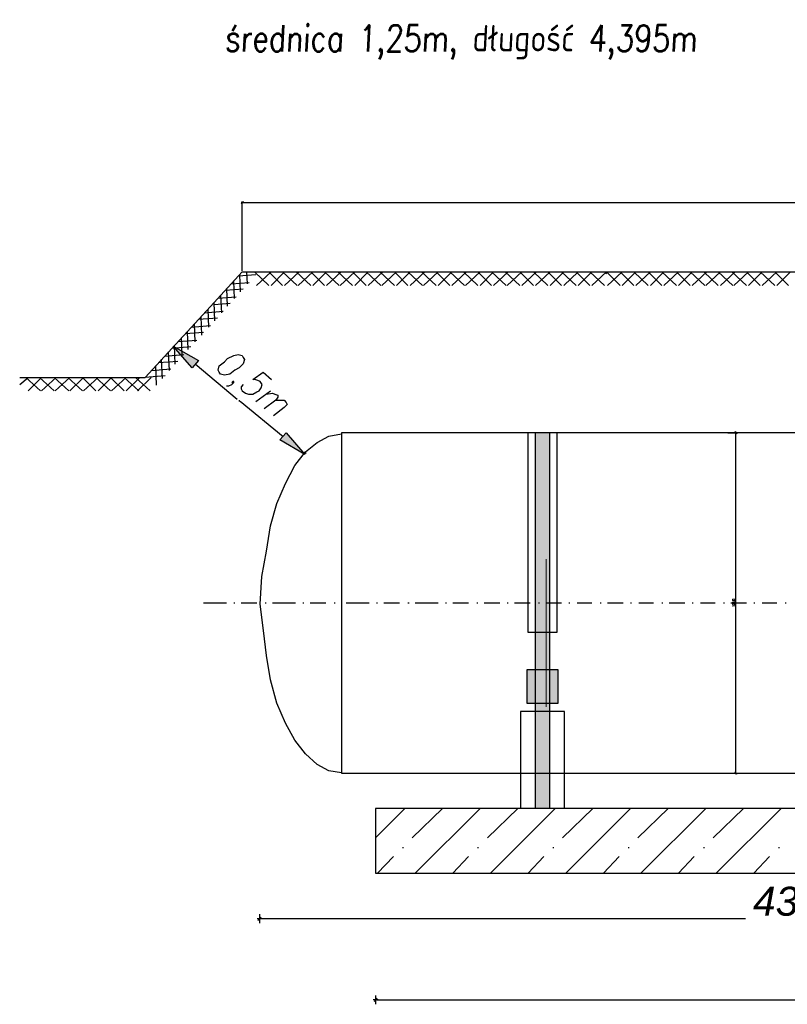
# Model space of a CAD drawing. Header units: centimetres. Extents: x 843425950 to 843478602, y 588811213 to 588851397.
# Tile 15 of 89: x 843445116 to 843448014, y 588817040 to 588820761. Entities that reach past the tile are written whole.
import ezdxf
from ezdxf.enums import TextEntityAlignment as Align

# ---------------------------------------------------------------- set-up
doc = ezdxf.new("R2010")
doc.units = ezdxf.units.CM
doc.header["$MEASUREMENT"] = 0
doc.layers.get('0').update_dxf_attribs({"lineweight": 5})
doc.layers.add('DIM', color=7, linetype='Continuous')
doc.layers.add('TAB_OPISY', color=7, linetype='Continuous', lineweight=30)
doc.layers.add('TEREN', color=7, linetype='Continuous', lineweight=9)
doc.styles.add('Arial-sanit', font='ariali.ttf')
doc.styles.add('IS_SIMPLEX', font='simplex.shx', dxfattribs={"width": 0.7})
doc.styles.add('ROMANS', font='romans.shx', dxfattribs={"width": 0.6})
doc.dimstyles.new('IS_wymiar_9_Simplex', dxfattribs={"dimtxt": 9, "dimasz": 9, "dimexe": 4.5, "dimexo": 4.5, "dimgap": 1.5, "dimtad": 1, "dimdec": 1, "dimzin": 1, "dimtxsty": 'IS_SIMPLEX', "dimblk": 'OBLIQUE', "dimcen": 9, "dimdle": 4.5, "dimadec": 1, "dimazin": 0, "dimtfac": 1, "dimtdec": 1, "dimtmove": 1, "dimatfit": 3, "dimldrblk": 'OBLIQUE', "dimfxl": 1, "dimarcsym": 0})

# ---------------------------------------------------------------- blocks, each defined once
blk = doc.blocks.new('_Oblique')
at = {"color": 0, "linetype": 'ByBlock', "lineweight": -2}
blk.add_line((-0.5, -0.5), (0.5, 0.5), dxfattribs=at)
blk = doc.blocks.new('*D933')
at = {"layer": 'Defpoints', "color": 0, "transparency": 33554687}
for p in [(843447785.1, 588819200.3), (843447820, 588819200.3), (843447785.1, 588817914.1)]:
    blk.add_point(p, dxfattribs=at)
at = {"layer": 'DIM', "color": 0, "lineweight": -2, "transparency": 33554687}
for p, q in [((843447789.6, 588819200.3), (843447824.5, 588819200.3)), ((843447820, 588817909.6), (843447820, 588819204.8)), ((843447789.6, 588817914.1), (843447824.5, 588817914.1))]:
    blk.add_line(p, q, dxfattribs=at)
at = {"layer": 'DIM', "color": 0, "linetype": 'ByBlock', "lineweight": -2, "transparency": 33554687, "xscale": 9, "yscale": 9, "zscale": 9}
for p, rotation in [((843447820, 588819200.3), 90), ((843447820, 588817914.1), 270)]:
    blk.add_blockref('_Oblique', p, dxfattribs=dict(at, rotation=rotation))
at = {"layer": 'DIM', "color": 0, "transparency": 33554687, "insert": (843447813.1, 588818557.2), "char_height": 9, "attachment_point": 5, "rotation": 90, "style": 'IS_SIMPLEX'}
blk.add_mtext('125,0', dxfattribs=at)
blk = doc.blocks.new('*D934')
at = {"layer": 'Defpoints', "color": 0, "transparency": 33554687}
for p in [(843445956.2, 588820069.3), (843445956.2, 588819807.9), (843450463.7, 588819807.9)]:
    blk.add_point(p, dxfattribs=at)
at = {"layer": 'DIM', "color": 0, "lineweight": -2, "transparency": 33554687}
for p, q in [((843450468.2, 588820069.3), (843445951.7, 588820069.3)), ((843445956.2, 588819812.4), (843445956.2, 588820073.8)), ((843450463.7, 588819812.4), (843450463.7, 588820073.8))]:
    blk.add_line(p, q, dxfattribs=at)
at = {"layer": 'DIM', "color": 0, "linetype": 'ByBlock', "lineweight": -2, "transparency": 33554687, "xscale": 9, "yscale": 9, "zscale": 9, "rotation": 180}
blk.add_blockref('_Oblique', (843445956.2, 588820069.3), dxfattribs=at)
at = {"layer": 'DIM', "color": 0, "linetype": 'ByBlock', "lineweight": -2, "transparency": 33554687, "xscale": 9, "yscale": 9, "zscale": 9}
blk.add_blockref('_Oblique', (843450463.7, 588820069.3), dxfattribs=at)
at = {"layer": 'DIM', "color": 0, "transparency": 33554687, "insert": (843448209.9, 588820076.2), "char_height": 9, "attachment_point": 5, "style": 'IS_SIMPLEX'}
blk.add_mtext('450,0', dxfattribs=at)
blk = doc.blocks.new('My oblique')
at = {"xscale": 2.5, "yscale": 2.5, "zscale": 2.5, "rotation": 180}
blk.add_blockref('_Oblique', (139.09, 225.96), dxfattribs=at)
blk = doc.blocks.new('new')
at = {"ltscale": 0.1}
for p, q in [((-1.87, 0), (1.87, 0)), ((0, -3.39), (0, 3.39))]:
    blk.add_line(p, q, dxfattribs=at)
blk.add_blockref('My oblique', (-139.09, -225.96), dxfattribs=at)

msp = doc.modelspace()

# ---------------------------------------------------------------- hatches: boundary and pattern name
at = {"lineweight": 25}
h = msp.add_hatch(color=0, dxfattribs=at)
h.dxf.hatch_style = 2
h.paths.add_polyline_path([(843445790.4693, 588819472.57836), (843445766.7965, 588819444.96013), (843445695.7781, 588819527.81493)])
h = msp.add_hatch(color=0, dxfattribs=at)
h.dxf.hatch_style = 2
h.paths.add_polyline_path([(843446098.2157, 588819172.72293), (843446121.8885, 588819200.34116), (843446192.9069, 588819117.48636)])
h = msp.add_hatch(color=0, dxfattribs=at)
h.dxf.hatch_style = 2
h.paths.add_polyline_path([(843447062.0497, 588817779.97316), (843447117.28622, 588817779.97316), (843447117.28622, 588819200.34116), (843447062.0497, 588819200.34116)])
h = msp.add_hatch(color=0, dxfattribs=at)
h.dxf.hatch_style = 2
h.paths.add_polyline_path([(843447030.48594, 588818178.46533), (843447148.84994, 588818178.46533), (843447148.84994, 588818304.72025), (843447030.48594, 588818304.72025)])

# ---------------------------------------------------------------- linework, layer by layer
at = {"color": 0, "lineweight": 25}
for p, q in [((843445956.1789, 588819807.94305), (843449301.66626, 588819807.94305)), ((843450136.62216, 588819200.34116), (843446330.61778, 588819200.34116)), ((843446330.61778, 588819200.34116), (843446330.61778, 588817914.11905)), ((843447034.43142, 588819200.34116), (843447034.43142, 588818446.75705)), ((843447062.0497, 588819200.34116), (843447062.0497, 588817779.97316)), ((843447117.28622, 588817779.97316), (843447117.28622, 588819200.34116)), ((843447144.9045, 588818446.75705), (843447144.9045, 588819200.34116)), ((843447034.43142, 588818446.75705), (843447144.9045, 588818446.75705)), ((843447006.81314, 588818146.90156), (843447006.81314, 588817779.97316)), ((843447172.52274, 588818146.90156), (843447006.81314, 588818146.90156)), ((843447172.52274, 588817779.97316), (843447172.52274, 588818146.90156)), ((843446330.61778, 588817914.11905), (843449296.23776, 588817914.11905)), ((843449959.78459, 588817779.97316), (843446459.78459, 588817779.97316)), ((843446459.78459, 588817779.97316), (843446459.78459, 588817535.35425)), ((843446459.78459, 588817535.35425), (843449959.78459, 588817535.35425))]:
    msp.add_line(p, q, dxfattribs=at)
for points in [[(843445875.74476, 588819720.58984), (843445956.1789, 588819807.94305)], [(843446007.76382, 588819797.12689), (843445941.43131, 588819791.92685)], [(843445949.53122, 588819732.3981), (843445946.83445, 588819797.79478)], [(843445975.69323, 588819762.29755), (843445973.81095, 588819807.94305)], [(843446057.00955, 588819756.65196), (843446001.77304, 588819807.94305)], [(843446009.66395, 588819756.65196), (843446064.90052, 588819807.94305)], [(843446108.30063, 588819756.65196), (843446057.00955, 588819807.94305)], [(843446064.90052, 588819756.65196), (843446116.19155, 588819807.94305)], [(843446163.53715, 588819756.65196), (843446108.30063, 588819807.94305)], [(843446116.19155, 588819756.65196), (843446171.42812, 588819807.94305)], [(843446214.82823, 588819756.65196), (843446159.59172, 588819807.94305)], [(843446167.48264, 588819756.65196), (843446222.7192, 588819807.94305)], [(843446266.11932, 588819756.65196), (843446214.82823, 588819807.94305)], [(843446222.7192, 588819756.65196), (843446274.01023, 588819807.94305)], [(843446321.35583, 588819756.65196), (843446266.11932, 588819807.94305)], [(843446274.01023, 588819756.65196), (843446329.2468, 588819807.94305)], [(843446372.64692, 588819756.65196), (843446317.4104, 588819807.94305)], [(843446325.30132, 588819756.65196), (843446380.53788, 588819807.94305)], [(843446423.938, 588819756.65196), (843446372.64692, 588819807.94305)], [(843446380.53788, 588819756.65196), (843446431.82892, 588819807.94305)], [(843446479.17452, 588819756.65196), (843446423.938, 588819807.94305)], [(843446431.82892, 588819756.65196), (843446487.06548, 588819807.94305)], [(843446530.4656, 588819756.65196), (843446475.22908, 588819807.94305)], [(843446483.12, 588819756.65196), (843446538.35656, 588819807.94305)], [(843446581.75668, 588819756.65196), (843446530.4656, 588819807.94305)], [(843446538.35656, 588819756.65196), (843446589.6476, 588819807.94305)], [(843446636.9932, 588819756.65196), (843446581.75668, 588819807.94305)], [(843446589.6476, 588819756.65196), (843446644.88416, 588819807.94305)], [(843446688.28428, 588819756.65196), (843446633.04776, 588819807.94305)], [(843446640.93868, 588819756.65196), (843446696.17525, 588819807.94305)], [(843446739.57536, 588819756.65196), (843446688.28428, 588819807.94305)], [(843446696.17525, 588819756.65196), (843446747.46628, 588819807.94305)], [(843446794.81188, 588819756.65196), (843446739.57536, 588819807.94305)], [(843446747.46628, 588819756.65196), (843446802.70285, 588819807.94305)], [(843446846.10296, 588819756.65196), (843446790.86645, 588819807.94305)], [(843446798.75736, 588819756.65196), (843446853.99393, 588819807.94305)], [(843446897.39405, 588819756.65196), (843446846.10296, 588819807.94305)], [(843446853.99393, 588819756.65196), (843446905.28496, 588819807.94305)], [(843446952.63056, 588819756.65196), (843446897.39405, 588819807.94305)], [(843446905.28496, 588819756.65196), (843446960.52153, 588819807.94305)], [(843447003.92165, 588819756.65196), (843446948.68513, 588819807.94305)], [(843446956.57605, 588819756.65196), (843447011.81256, 588819807.94305)], [(843447055.21273, 588819756.65196), (843447003.92165, 588819807.94305)], [(843447011.81256, 588819756.65196), (843447067.04913, 588819807.94305)], [(843447110.44925, 588819756.65196), (843447055.21273, 588819807.94305)], [(843447063.10365, 588819756.65196), (843447118.34016, 588819807.94305)], [(843447161.74033, 588819756.65196), (843447110.44925, 588819807.94305)], [(843447118.34016, 588819756.65196), (843447169.63125, 588819807.94305)], [(843447216.97685, 588819756.65196), (843447161.74033, 588819807.94305)], [(843447169.63125, 588819756.65196), (843447224.86776, 588819807.94305)], [(843447268.26793, 588819756.65196), (843447216.97685, 588819807.94305)], [(843447224.86776, 588819756.65196), (843447276.15885, 588819807.94305)], [(843447323.50445, 588819756.65196), (843447268.26793, 588819807.94305)], [(843447276.15885, 588819756.65196), (843447331.39536, 588819807.94305)], [(843447331.39536, 588819800.05213), (843447323.50445, 588819807.94305)], [(843447382.68645, 588819756.65196), (843447331.39536, 588819807.94305)], [(843447331.39536, 588819803.99756), (843447339.28633, 588819807.94305)], [(843447335.34085, 588819756.65196), (843447390.57736, 588819807.94305)], [(843447433.97753, 588819756.65196), (843447382.68645, 588819807.94305)], [(843447390.57736, 588819756.65196), (843447441.86845, 588819807.94305)], [(843447489.21405, 588819756.65196), (843447433.97753, 588819807.94305)], [(843447441.86845, 588819756.65196), (843447497.10496, 588819807.94305)], [(843447540.50513, 588819756.65196), (843447489.21405, 588819807.94305)], [(843447497.10496, 588819756.65196), (843447548.39605, 588819807.94305)], [(843447595.74165, 588819756.65196), (843447540.50513, 588819807.94305)], [(843447548.39605, 588819756.65196), (843447603.63256, 588819807.94305)], [(843447647.03273, 588819756.65196), (843447595.74165, 588819807.94305)], [(843447603.63256, 588819756.65196), (843447654.92365, 588819807.94305)], [(843447702.26925, 588819756.65196), (843447647.03273, 588819807.94305)], [(843447654.92365, 588819756.65196), (843447710.16016, 588819807.94305)], [(843447753.56033, 588819756.65196), (843447698.32376, 588819807.94305)], [(843447706.21473, 588819756.65196), (843447761.45125, 588819807.94305)], [(843447808.79685, 588819756.65196), (843447753.56033, 588819807.94305)], [(843447761.45125, 588819756.65196), (843447816.68776, 588819807.94305)], [(843447860.08793, 588819756.65196), (843447804.85136, 588819807.94305)], [(843447812.74233, 588819756.65196), (843447867.97885, 588819807.94305)], [(843447911.37896, 588819756.65196), (843447860.08793, 588819807.94305)], [(843447867.97885, 588819756.65196), (843447919.26993, 588819807.94305)], [(843447966.61553, 588819756.65196), (843447911.37896, 588819807.94305)], [(843447919.26993, 588819756.65196), (843447974.50645, 588819807.94305)], [(843448017.90656, 588819756.65196), (843447966.61553, 588819807.94305)], [(843447974.50645, 588819756.65196), (843448025.79753, 588819807.94305)], [(843445981.60181, 588819767.22745), (843445913.79362, 588819761.91172)], [(843445927.10664, 588819707.79335), (843445924.39996, 588819773.43043)], [(843445849.52406, 588819692.1136), (843445875.74476, 588819720.58984)], [(843445878.52005, 588819653.28916), (843445875.74476, 588819720.58984)], [(843445959.17723, 588819742.6227), (843445891.11977, 588819737.28743)], [(843445900.94463, 588819677.89391), (843445898.17926, 588819744.95419)], [(843445589.2505, 588819409.45093), (843445849.52406, 588819692.1136)], [(843445852.35803, 588819623.38972), (843445849.52406, 588819692.1136)], [(843445910.59063, 588819688.11851), (843445849.88505, 588819683.35958)], [(843445933.01522, 588819712.72326), (843445863.48208, 588819707.27231)], [(843445884.42862, 588819658.21906), (843445813.17053, 588819652.63289)], [(843445829.93345, 588819598.78497), (843445827.08957, 588819667.74926)], [(843445778.08717, 588819544.02524), (843445775.30432, 588819611.50937)], [(843445862.00404, 588819633.61431), (843445790.49668, 588819628.0086)], [(843445803.77144, 588819568.88553), (843445800.86886, 588819639.27301)], [(843445810.15776, 588819578.85458), (843445740.18514, 588819573.36918)], [(843445751.92516, 588819514.1258), (843445749.08362, 588819583.03313)], [(843445835.84203, 588819603.71487), (843445762.85899, 588819597.99347)], [(843445783.99575, 588819548.95514), (843445712.54744, 588819543.35405)], [(843445729.50058, 588819489.52105), (843445726.64913, 588819558.66878)], [(843445680.91399, 588819435.01685), (843445677.99393, 588819505.8282)], [(843445761.57117, 588819524.35039), (843445689.87359, 588819518.72976)], [(843445703.33857, 588819459.6216), (843445700.42843, 588819530.19254)], [(843445712.98457, 588819469.8462), (843445639.56205, 588819464.09035)], [(843445654.75197, 588819405.11741), (843445651.76332, 588819477.59236)], [(843445735.40915, 588819494.45095), (843445662.2359, 588819488.71464)], [(843445778.6329, 588819460.74196), (843445936.45158, 588819326.59613)], [(843445686.82256, 588819439.94676), (843445611.67508, 588819434.05568)], [(843445632.32739, 588819380.51266), (843445629.33874, 588819452.98761)], [(843445960.12438, 588819381.83265), (843445952.23347, 588819373.94173), (843445952.23347, 588819366.05076), (843445956.1789, 588819358.15985), (843445968.0153, 588819350.26893), (843445979.8517, 588819346.32345), (843445995.63358, 588819346.32345), (843446011.41547, 588819354.21436), (843446019.30638, 588819358.15985), (843446027.1973, 588819369.99625), (843446031.14278, 588819381.83265), (843446023.25187, 588819393.66905), (843446015.3609, 588819397.61453), (843446003.5245, 588819401.55996), (843445995.63358, 588819401.55996), (843446035.08827, 588819429.17825), (843446066.65198, 588819401.55996)], [(843445115.7945, 588819381.83265), (843445147.35827, 588819409.45093)], [(843445115.7945, 588819409.45093), (843445589.2505, 588819409.45093)], [(843445194.70387, 588819358.15985), (843445139.4673, 588819409.45093)], [(843445147.35827, 588819358.15985), (843445198.6493, 588819409.45093)], [(843445245.9949, 588819358.15985), (843445190.75838, 588819409.45093)], [(843445198.6493, 588819358.15985), (843445253.88587, 588819409.45093)], [(843445301.23147, 588819358.15985), (843445245.9949, 588819409.45093)], [(843445249.94038, 588819358.15985), (843445305.1769, 588819409.45093)], [(843445352.5225, 588819358.15985), (843445297.28598, 588819409.45093)], [(843445305.1769, 588819358.15985), (843445356.46798, 588819409.45093)], [(843445403.81358, 588819358.15985), (843445352.5225, 588819409.45093)], [(843445356.46798, 588819358.15985), (843445411.7045, 588819409.45093)], [(843445459.0501, 588819358.15985), (843445403.81358, 588819409.45093)], [(843445411.7045, 588819358.15985), (843445462.99558, 588819409.45093)], [(843445510.34118, 588819358.15985), (843445459.0501, 588819409.45093)], [(843445462.99558, 588819358.15985), (843445518.2321, 588819409.45093)], [(843445565.5777, 588819358.15985), (843445510.34118, 588819409.45093)], [(843445518.2321, 588819358.15985), (843445569.52318, 588819409.45093)], [(843445608.22269, 588819358.15985), (843445552.98618, 588819409.45093)], [(843445560.87709, 588819358.15985), (843445612.16818, 588819409.45093)], [(843445664.39798, 588819415.34201), (843445589.2505, 588819409.45093)], [(843445896.9969, 588819377.88716), (843445904.88787, 588819377.88716), (843445916.72427, 588819381.83265), (843445924.61518, 588819389.72356), (843445924.61518, 588819393.66905), (843445920.6697, 588819393.66905), (843445916.72427, 588819389.72356), (843445924.61518, 588819389.72356)], [(843446007.46998, 588819318.70516), (843446062.7065, 588819358.15985)], [(843446046.92467, 588819346.32345), (843446070.59747, 588819350.26893), (843446078.48838, 588819346.32345), (843446090.32478, 588819342.37796), (843446090.32478, 588819334.48705), (843446082.43387, 588819322.65065), (843446039.0337, 588819291.08693)], [(843445944.3425, 588819322.65065), (843445944.3425, 588819318.70516)], [(843446110.0521, 588819184.55933), (843445948.28798, 588819318.70516)], [(843446082.43387, 588819322.65065), (843446113.99758, 588819322.65065), (843446121.8885, 588819314.75973), (843446125.83398, 588819306.86876), (843446113.99758, 588819295.03236), (843446074.5429, 588819263.46864)], [(843446330.61778, 588817914.76894), (843446282.73248, 588817922.74981), (843446238.83763, 588817946.69246), (843446194.94273, 588817986.5969), (843446155.03834, 588818038.47262), (843446119.12436, 588818102.31971), (843446087.20079, 588818178.13813), (843446063.25814, 588818265.92783), (843446047.2964, 588818357.70803), (843446035.95794, 588818452.40085), (843446023.50078, 588818552.16193), (843446030.29632, 588818656.9912), (843446047.2964, 588818752.76181), (843446063.25814, 588818848.53243), (843446087.20079, 588818932.33172), (843446119.12436, 588819008.15009), (843446155.03834, 588819075.98764), (843446194.94273, 588819127.86336), (843446238.83763, 588819163.77734), (843446282.73248, 588819187.71999), (843446330.61778, 588819195.70091)], [(843446192.9069, 588819121.43184), (843446196.85238, 588819125.37733)], [(843445809.81618, 588818557.2301), (843445896.61647, 588818557.2301)], [(843445924.23475, 588818557.2301), (843445928.18018, 588818557.2301)], [(843445951.85298, 588818557.2301), (843446011.03498, 588818557.2301)], [(843446042.59875, 588818557.2301), (843446046.54418, 588818557.2301)], [(843446070.21698, 588818557.2301), (843446157.01727, 588818557.2301)], [(843446184.63555, 588818557.2301), (843446188.58098, 588818557.2301)], [(843446212.25378, 588818557.2301), (843446271.43578, 588818557.2301)], [(843446302.99955, 588818557.2301), (843446306.94498, 588818557.2301)], [(843446348.97416, 588818557.23013), (843446435.77445, 588818557.23013)], [(843446463.39273, 588818557.23013), (843446467.33816, 588818557.23013)], [(843446491.01096, 588818557.23013), (843446550.19296, 588818557.23013)], [(843446581.75673, 588818557.23013), (843446585.70216, 588818557.23013)], [(843446609.37496, 588818557.23013), (843446696.17525, 588818557.23013)], [(843446723.79353, 588818557.23013), (843446727.73896, 588818557.23013)], [(843446751.41176, 588818557.23013), (843446810.59376, 588818557.23013)], [(843446842.15753, 588818557.23013), (843446846.10296, 588818557.23013)], [(843446869.77576, 588818557.23013), (843446928.95776, 588818557.23013)], [(843446956.57605, 588818557.23013), (843446960.52153, 588818557.23013)], [(843446984.19433, 588818557.23013), (843447043.37633, 588818557.23013)], [(843447074.94005, 588818557.23013), (843447078.88553, 588818557.23013)], [(843447102.55833, 588818557.23013), (843447161.74033, 588818557.23013)], [(843447189.35856, 588818557.23013), (843447193.30405, 588818557.23013)], [(843447220.92233, 588818557.23013), (843447276.15885, 588818557.23013)], [(843447307.72256, 588818557.23013), (843447311.66805, 588818557.23013)], [(843447335.34085, 588818557.23013), (843447394.52285, 588818557.23013)], [(843447422.14113, 588818557.23013), (843447426.08656, 588818557.23013)], [(843447453.70485, 588818557.23013), (843447508.94136, 588818557.23013)], [(843447540.50513, 588818557.23013), (843447544.45056, 588818557.23013)], [(843447568.12336, 588818557.23013), (843447627.30536, 588818557.23013)], [(843447654.92365, 588818557.23013), (843447658.86913, 588818557.23013)], [(843447686.48736, 588818557.23013), (843447741.72393, 588818557.23013)], [(843447773.28765, 588818557.23013), (843447777.23313, 588818557.23013)], [(843447800.90593, 588818557.23013), (843447860.08793, 588818557.23013)], [(843447887.70616, 588818557.23013), (843447891.65165, 588818557.23013)], [(843447919.26993, 588818557.23013), (843447974.50645, 588818557.23013)], [(843448006.07016, 588818557.23013), (843448010.01565, 588818557.23013)], [(843446459.78459, 588817669.83744), (843446569.92033, 588817779.97316)], [(843446597.53856, 588817669.50013), (843446711.95713, 588817779.97316)], [(843446609.37496, 588817535.35425), (843446853.99393, 588817779.97316)], [(843446881.61216, 588817669.50013), (843446996.03073, 588817779.97316)], [(843446893.44856, 588817535.35425), (843447138.06753, 588817779.97316)], [(843447165.68576, 588817669.50013), (843447280.10433, 588817779.97316)], [(843447177.52216, 588817535.35425), (843447422.14113, 588817779.97316)], [(843447449.75936, 588817669.50013), (843447564.17793, 588817779.97316)], [(843447461.59576, 588817535.35425), (843447706.21473, 588817779.97316)], [(843447733.83296, 588817669.50013), (843447848.25153, 588817779.97316)], [(843447745.66936, 588817535.35425), (843447990.28833, 588817779.97316)], [(843446467.33816, 588817535.35425), (843446526.52016, 588817598.48173)], [(843446562.02936, 588817633.99093), (843446562.02936, 588817630.04545)], [(843446751.41176, 588817535.35425), (843446810.59376, 588817598.48173)], [(843446846.10296, 588817633.99093), (843446846.10296, 588817630.04545)], [(843447035.48536, 588817535.35425), (843447094.66736, 588817598.48173)], [(843447130.17656, 588817633.99093), (843447130.17656, 588817630.04545)], [(843447319.55896, 588817535.35425), (843447378.74096, 588817598.48173)], [(843447414.25016, 588817633.99093), (843447414.25016, 588817630.04545)], [(843447603.63256, 588817535.35425), (843447662.81456, 588817598.48173)], [(843447698.32376, 588817633.99093), (843447698.32376, 588817630.04545)], [(843447887.70616, 588817535.35425), (843447946.88816, 588817598.48173)], [(843447982.39736, 588817633.99093), (843447982.39736, 588817630.04545)]]:
    msp.add_lwpolyline(points, dxfattribs=at)
for points in [[(843445790.4693, 588819472.57836), (843445766.7965, 588819444.96013), (843445695.7781, 588819527.81493)], [(843445956.1789, 588819492.30573), (843445960.12438, 588819484.41476), (843445964.06987, 588819476.52385), (843445960.12438, 588819460.74196), (843445944.3425, 588819444.96013), (843445928.56067, 588819437.06916), (843445908.8333, 588819421.28733), (843445889.10598, 588819417.34185), (843445873.3241, 588819421.28733), (843445869.37867, 588819429.17825), (843445865.43318, 588819437.06916), (843445869.37867, 588819452.85105), (843445889.10598, 588819468.63293), (843445900.94238, 588819480.46933), (843445924.61518, 588819492.30573), (843445940.39707, 588819496.25116)], [(843446098.2157, 588819172.72293), (843446121.8885, 588819200.34116), (843446192.9069, 588819117.48636)], [(843447030.48594, 588818178.46533), (843447148.84994, 588818178.46533), (843447148.84994, 588818304.72025), (843447030.48594, 588818304.72025)]]:
    msp.add_lwpolyline(points, close=True, dxfattribs=at)
at = {"layer": 'DIM', "transparency": 33554687}
for p, q in [((843450411.57756, 588817363.67131), (843446026.66841, 588817363.67131)), ((843446464.78459, 588817057.12111), (843449954.78459, 588817057.12111))]:
    msp.add_line(p, q, dxfattribs=at)
at = {"layer": 'TEREN', "transparency": 33554687}
msp.add_line((843447103.31911, 588818722.87304), (843447103.31911, 588818164.41843), dxfattribs=at)

# ---------------------------------------------------------------- block references
at = {"layer": 'DIM', "transparency": 33554687, "xscale": 5, "yscale": 5, "zscale": 5, "rotation": 180}
for p in [(843446021.66841, 588817363.67131), (843446459.78459, 588817057.12111)]:
    msp.add_blockref('new', p, dxfattribs=at)

# ---------------------------------------------------------------- texts
at = {"layer": 'TAB_OPISY', "color": 0, "lineweight": 20, "style": 'ROMANS', "oblique": 3, "width": 0.8}
msp.add_text('średnica 1,25m, długość 4,395m', height=99.7320676, dxfattribs=at).set_placement((843446781.55892, 588820678.26222), align=Align.MIDDLE)

# ---------------------------------------------------------------- dimensions: what is measured, and where the dimension line sits
at = {"layer": 'DIM', "transparency": 33554687}
dim = msp.add_linear_dim(base=(843445956.1789, 588820069.32677), p1=(843450463.71545, 588819807.94305), p2=(843445956.1789, 588819807.94305), text='450,0', dimstyle='IS_wymiar_9_Simplex', override={"dimzin": 0}, dxfattribs=at)
dim.commit()
dim.dimension.update_dxf_attribs({"geometry": '*D934', "text_midpoint": (843448209.94717, 588820076.18392)})
dim = msp.add_linear_dim(base=(843447819.98656, 588819200.34116), p1=(843447785.124, 588817914.11905), p2=(843447785.124, 588819200.34116), angle=90, text='125,0', dimstyle='IS_wymiar_9_Simplex', override={"dimzin": 0}, dxfattribs=at)
dim.commit()
dim.dimension.update_dxf_attribs({"geometry": '*D933', "text_midpoint": (843447813.12942, 588818557.2301)})

# ---------------------------------------------------------------- next in the draw order: texts
at = {"layer": 'DIM', "transparency": 33554687, "insert": (843448055.27609, 588817428.91675), "char_height": 109.780468, "attachment_point": 5, "style": 'Arial-sanit', "bg_fill": 3, "box_fill_scale": 1.25, "bg_fill_color": 256, "bg_fill_true_color": 13158600, "bg_fill_transparency": 0}
msp.add_mtext('\\A1;4395', dxfattribs=at)

doc.saveas('drawing.dxf')
